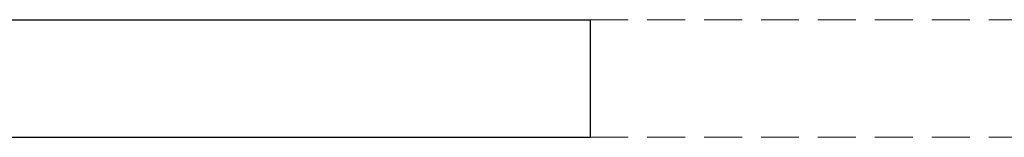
# Model space of a CAD drawing. Extents: x -613240 to -325500, y -25863 to 152403.
# Tile 145 of 254: x -428778 to -426184, y 62973 to 63283. Entities that reach past the tile are written whole.
import ezdxf

# ---------------------------------------------------------------- set-up
doc = ezdxf.new("R2010")
doc.units = 0
doc.header["$MEASUREMENT"] = 0
doc.linetypes.add('Krawędzie ukryte', pattern=[150, 100, -50])
doc.layers.add('INWENT.ŚCIANY_Nr_Pióra__1', color=7, linetype='Continuous', lineweight=25)
doc.layers.add('Istniejące stropy_Nr_Pióra__5', color=7, linetype='Continuous', lineweight=13)

msp = doc.modelspace()

# ---------------------------------------------------------------- linework, layer by layer
at = {"layer": 'INWENT.ŚCIANY_Nr_Pióra__1', "linetype": 'Continuous'}
for p, q in [((-429834.9, 63282.6), (-427274.9, 63282.6)), ((-427274.9, 63282.6), (-427274.9, 62972.6)), ((-429834.9, 62972.6), (-427274.9, 62972.6))]:
    msp.add_line(p, q, dxfattribs=at)
at = {"layer": 'Istniejące stropy_Nr_Pióra__5', "linetype": 'Krawędzie ukryte'}
for p, q in [((-427274.9, 63282.6), (-421854.9, 63282.6)), ((-427274.9, 62972.6), (-421854.9, 62972.6))]:
    msp.add_line(p, q, dxfattribs=at)

doc.saveas('drawing.dxf')
